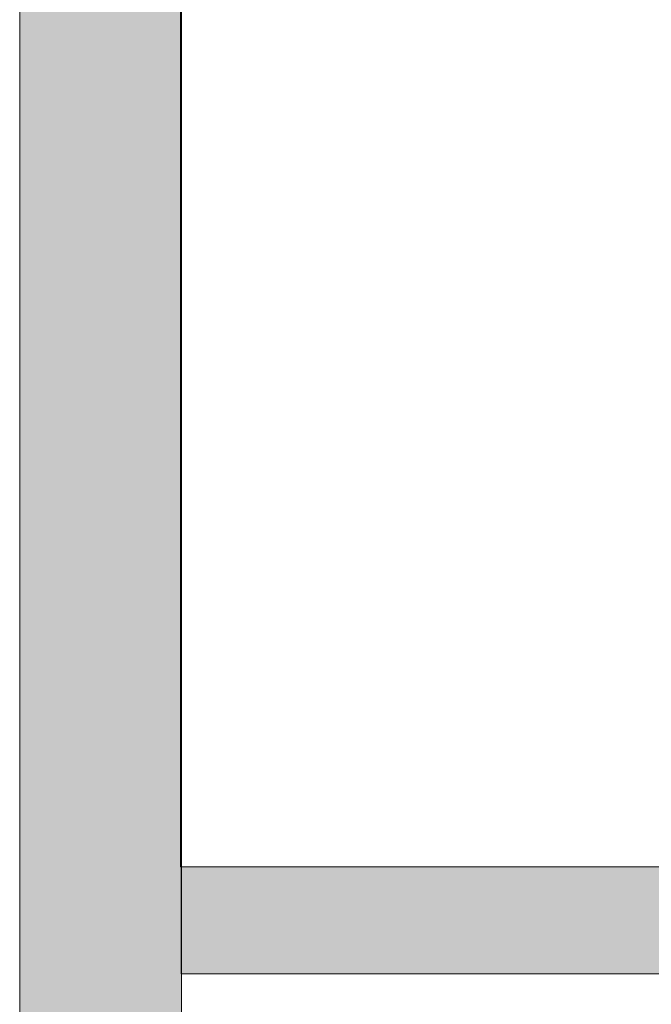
# Model space of a CAD drawing. Header units: metres. Extents: x 362935 to 596424, y 80601 to 172483.
# Tile 58 of 145: x 392203 to 392792, y 115840 to 116758. Entities that reach past the tile are written whole.
import ezdxf

# ---------------------------------------------------------------- set-up
doc = ezdxf.new("R2010")
doc.units = ezdxf.units.M
for name, color, linetype, lineweight in [('FURNITURE', 8, 'Continuous', 5), ('WALL 100', 8, 'Continuous', 5), ('WALLS', 8, 'Continuous', 5)]:
    doc.layers.add(name, color=color, linetype=linetype, lineweight=lineweight)

msp = doc.modelspace()

# ---------------------------------------------------------------- hatches: boundary and pattern name
at = {"layer": 'WALL 100', "true_color": 0x636466}
h = msp.add_hatch(color=251, dxfattribs=at)
h.dxf.hatch_style = 1
h.paths.add_polyline_path([(396724.61, 111067.94), (396724.61, 109868.64), (396624.61, 109868.64), (396624.61, 111067.94)])
h.paths.add_polyline_path([(396572.77, 109868.64), (395973.84, 109868.64), (395973.84, 109768.64), (396572.77, 109768.64)])
h.paths.add_polyline_path([(392202.78, 118959.06), (392354.04, 118984.49), (392352.78, 108838.71), (392202.78, 108838.71)])
h.paths.add_polyline_path([(395292.57, 115867.94), (395292.57, 115967.95), (395780.73, 115967.96), (395780.73, 115867.96)])
h.paths.add_polyline_path([(395880.73, 116117.96), (395880.73, 111931.19), (395780.73, 111931.19), (395780.73, 116117.96)])
h.paths.add_polyline_path([(392353.66, 115867.94), (392353.66, 115967.95), (394292.57, 115967.96), (394292.57, 115867.96)])
h.paths.add_polyline_path([(396652.78, 117008.71), (396652.78, 117771.92), (395880.73, 117601.79), (395880.73, 116967.96), (395780.73, 116967.96), (395780.73, 117681.81), (396802.78, 117911.49), (396802.78, 117008.71)])
h.paths.add_polyline_path([(401879.26, 121206.18), (401725.25, 121163.15), (400752.94, 108838.31), (400903.43, 108838.31)])

# ---------------------------------------------------------------- linework, layer by layer
at = {"layer": 'FURNITURE', "elevation": 1343980.86}
msp.add_lwpolyline([(394082.91, 115967.95), (394082.91, 116421.95), (392806.79, 116421.95), (392806.79, 118775.46), (392352.78, 118775.45), (392352.79, 115967.95)], close=True, dxfattribs=at)
at = {"layer": 'WALLS', "elevation": 1343980.86}
for points in [[(392202.78, 118959.06), (392354.04, 118984.49), (392352.78, 108838.71), (392202.78, 108838.71), (392202.78, 118959.06)], [(392353.66, 115867.94), (392353.66, 115967.95), (394292.57, 115967.96), (394292.57, 115867.96)]]:
    msp.add_lwpolyline(points, close=True, dxfattribs=at)

doc.saveas('drawing.dxf')
